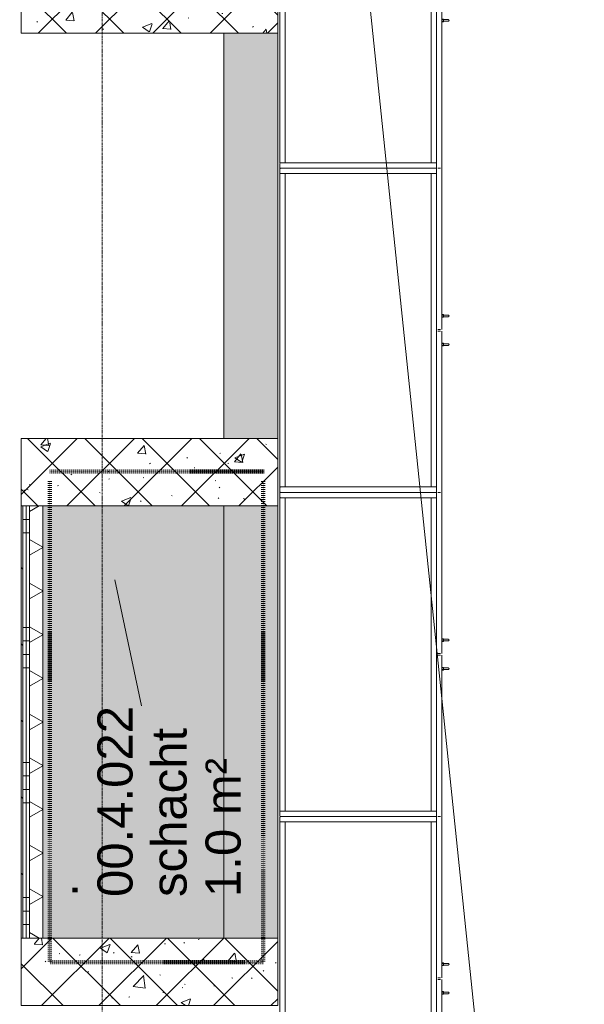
# Model space of a CAD drawing. Header units: millimetres. Extents: x -281 to 145437, y -16481 to 78869.
# Tile 195 of 256: x 24095 to 26185, y 38955 to 42600. Entities that reach past the tile are written whole.
import ezdxf

# ---------------------------------------------------------------- set-up
doc = ezdxf.new("R2010")
doc.units = ezdxf.units.MM
doc.linetypes.add('ARC FS 060 minutes', pattern=[7.2, 2.4, -1.6, 0, -1.6, 0, -1.6])
doc.linetypes.add('Grid Line', pattern=[12, 6, -2, 2, -2])
for name, color, linetype, lineweight in [('A--A23__Vloeren', 8, 'Continuous', 5), ('A--A2__Ruwbouw', 8, 'Continuous', 5), ('A--L$01A__Algemeen', 7, 'Continuous', 5), ('A--L$07A__Stramien', 1, 'Continuous', 5), ('A--L21__Buitenwanden', 3, 'Continuous', 5), ('A--L22__Binnenwanden', 2, 'Continuous', 5), ('A--L28__Hoofddraagconstructies', 3, 'Continuous', 9), ('A--L5__InstallatiesW', 7, 'Continuous', 5), ('A--L8__LosseInventaris', 1, 'Continuous', 5), ('A--TR9__AlgVoorz', 1, 'Continuous', 5)]:
    doc.layers.add(name, color=color, linetype=linetype, lineweight=lineweight)
doc.styles.add('Arial_3', font='arial.ttf', dxfattribs={"height": 130})
pattern_1 = [(0, (0, 200), (0, 500), []), (0, (0, 250), (0, 500), []), (0, (0, 300), (0, 500), []), (0, (0, 350), (0, 500), [])]

# ---------------------------------------------------------------- blocks, each defined once
blk = doc.blocks.new('28_SCO_TLB_column concrete precast square - 250x950-V9-L_80_ 11')
at = {"layer": 'A--L28__Hoofddraagconstructies', "lineweight": 13}
h = blk.add_hatch(dxfattribs=at)
h.set_pattern_fill('FP_57', color=51, style=0, pattern_type=2)
h.set_pattern_definition([(135, (39075, -24575), (-106.066, -106.066), []), (225, (39075, -24575), (106.066, -106.066), []), (140, (39075, -24575), (31.3759, 358.6306), [37.5, -412.5]), (85, (39075, -24575), (-376.0957, -69.376), [30, -330]), (190.451, (39077.6, -24545.1), (-344.7173, 289.2568), [31.87, -350.571]), (136.184, (38975, -24575), (82.7615, 533.62), [56.25, -618.75]), (186.636, (38981.9, -24530.53), (-487.062, 467.3284), [47.805, -525.857]), (81.184, (38975, -24575), (-487.058, 467.3326), [45, -495]), (111, (39000, -24525), (201.3095, 298.454), [37.5, -412.5]), (56, (39000, -24525), (-362.575, 121.657), [30, -330]), (161.451, (39016.78, -24500.13), (-161.262, 420.112), [31.87, -350.571]), (127.5, (39075, -24575), (-166.44693, 6.07993), [3.353, -322.647, 3.353, -331.647, -331.25]), (127.5, (39075, -24575), (-166.44693, 6.07993), [-661, 3.353, -327.897]), (97.5, (39075, -24575), (-197.20586, 131.5348), [3.353, -187.647, 3.353, -315.147, -126.25]), (97.5, (39075, -24575), (-197.20586, 131.5348), [-509.5, 3.353, -122.897]), (57.5, (39075, -24686.5), (11.27744, 266.9112), [3.353, -121.647, 3.353, -386.647, -517.5]), (57.5, (39075, -24686.5), (11.27744, 266.9112), [-515, 3.353, -514.147]), (47.5, (39075, -24736.5), (-50.0525, 291.5931), [3.353, -159.147, 3.353, -255.647, -367.5]), (47.5, (39075, -24736.5), (-50.0525, 291.5931), [-421.5, 3.353, -364.147]), (47.5, (39075, -24736.5), (-50.0525, 291.5931), [3.353, -159.147, 3.353, -255.647, -367.5]), (47.5, (39075, -24736.5), (-50.0525, 291.5931), [-421.5, 3.353, -364.147])])
h.paths.add_polyline_path([(125, 106.4), (125, 475), (-125, 475), (-125, -475), (125, -475), (125, -372.7)])
at = {"layer": 'A--L28__Hoofddraagconstructies', "color": 231, "lineweight": 18}
for p, q in [((-125, 475), (125, 475)), ((-125, -475), (-125, 475)), ((125, 475), (125, -475)), ((125, -475), (-125, -475))]:
    blk.add_line(p, q, dxfattribs=at)
blk = doc.blocks.new('28_SCO_TLB_column concrete precast square - 250x950-V10-L_80_ 11')
at = {"layer": 'A--L28__Hoofddraagconstructies', "lineweight": 13}
h = blk.add_hatch(dxfattribs=at)
h.set_pattern_fill('FP_58', color=51, style=0, pattern_type=2)
h.set_pattern_definition([(135, (40925, -24575), (-106.066, -106.066), []), (225, (40925, -24575), (106.066, -106.066), []), (140, (40925, -24575), (31.3759, 358.6306), [37.5, -412.5]), (85, (40925, -24575), (-376.0957, -69.376), [30, -330]), (190.451, (40927.6, -24545.1), (-344.7173, 289.2568), [31.87, -350.571]), (136.184, (40825, -24575), (82.7615, 533.62), [56.25, -618.75]), (186.636, (40831.9, -24530.53), (-487.062, 467.3284), [47.805, -525.857]), (81.184, (40825, -24575), (-487.058, 467.3326), [45, -495]), (111, (40850, -24525), (201.3095, 298.454), [37.5, -412.5]), (56, (40850, -24525), (-362.575, 121.657), [30, -330]), (161.451, (40866.78, -24500.13), (-161.262, 420.112), [31.87, -350.571]), (127.5, (40925, -24575), (-166.44693, 6.07993), [3.353, -322.647, 3.353, -331.647, -331.25]), (127.5, (40925, -24575), (-166.44693, 6.07993), [-661, 3.353, -327.897]), (97.5, (40925, -24575), (-197.20586, 131.5348), [3.353, -187.647, 3.353, -315.147, -126.25]), (97.5, (40925, -24575), (-197.20586, 131.5348), [-509.5, 3.353, -122.897]), (57.5, (40925, -24686.5), (11.27744, 266.9112), [3.353, -121.647, 3.353, -386.647, -517.5]), (57.5, (40925, -24686.5), (11.27744, 266.9112), [-515, 3.353, -514.147]), (47.5, (40925, -24736.5), (-50.0525, 291.5931), [3.353, -159.147, 3.353, -255.647, -367.5]), (47.5, (40925, -24736.5), (-50.0525, 291.5931), [-421.5, 3.353, -364.147]), (47.5, (40925, -24736.5), (-50.0525, 291.5931), [3.353, -159.147, 3.353, -255.647, -367.5]), (47.5, (40925, -24736.5), (-50.0525, 291.5931), [-421.5, 3.353, -364.147])])
h.paths.add_polyline_path([(125, -372.7), (125, 475), (-125, 475), (-125, -475), (125, -475)])
at = {"layer": 'A--L28__Hoofddraagconstructies', "color": 231, "lineweight": 18}
for p, q in [((-125, 475), (125, 475)), ((-125, -475), (-125, 475)), ((125, 475), (125, -475)), ((125, -475), (-125, -475))]:
    blk.add_line(p, q, dxfattribs=at)
blk = doc.blocks.new('28_SCO_TLB_column concrete precast square - 250x950-V11-L_80_ 11')
at = {"layer": 'A--L28__Hoofddraagconstructies', "lineweight": 13}
h = blk.add_hatch(dxfattribs=at)
h.set_pattern_fill('FP_59', color=51, style=0, pattern_type=2)
h.set_pattern_definition([(135, (42675, -24575), (-106.066, -106.066), []), (225, (42675, -24575), (106.066, -106.066), []), (140, (42675, -24575), (31.3759, 358.6306), [37.5, -412.5]), (85, (42675, -24575), (-376.0957, -69.376), [30, -330]), (190.451, (42677.6, -24545.1), (-344.7173, 289.2568), [31.87, -350.571]), (136.184, (42575, -24575), (82.7615, 533.62), [56.25, -618.75]), (186.636, (42581.9, -24530.53), (-487.062, 467.3284), [47.805, -525.857]), (81.184, (42575, -24575), (-487.058, 467.3326), [45, -495]), (111, (42600, -24525), (201.3095, 298.454), [37.5, -412.5]), (56, (42600, -24525), (-362.575, 121.657), [30, -330]), (161.451, (42616.78, -24500.13), (-161.262, 420.112), [31.87, -350.571]), (127.5, (42675, -24575), (-166.44693, 6.07993), [3.353, -322.647, 3.353, -331.647, -331.25]), (127.5, (42675, -24575), (-166.44693, 6.07993), [-661, 3.353, -327.897]), (97.5, (42675, -24575), (-197.20586, 131.5348), [3.353, -187.647, 3.353, -315.147, -126.25]), (97.5, (42675, -24575), (-197.20586, 131.5348), [-509.5, 3.353, -122.897]), (57.5, (42675, -24686.5), (11.27744, 266.91122), [3.353, -121.647, 3.353, -386.647, -517.5]), (57.5, (42675, -24686.5), (11.27744, 266.91122), [-515, 3.353, -514.147]), (47.5, (42675, -24736.5), (-50.0525, 291.5931), [3.353, -159.147, 3.353, -255.647, -367.5]), (47.5, (42675, -24736.5), (-50.0525, 291.5931), [-421.5, 3.353, -364.147]), (47.5, (42675, -24736.5), (-50.0525, 291.5931), [3.353, -159.147, 3.353, -255.647, -367.5]), (47.5, (42675, -24736.5), (-50.0525, 291.5931), [-421.5, 3.353, -364.147])])
h.paths.add_polyline_path([(125, 106.4), (125, 475), (-125, 475), (-125, -475), (125, -475), (125, -372.7)])
at = {"layer": 'A--L28__Hoofddraagconstructies', "color": 231, "lineweight": 18}
for p, q in [((-125, 475), (125, 475)), ((-125, -475), (-125, 475)), ((125, 475), (125, -475)), ((125, -475), (-125, -475))]:
    blk.add_line(p, q, dxfattribs=at)
blk = doc.blocks.new('TBR-B-BWK-C-BES-ARC-R25_rvt-1-L_80_ 11')
at = {"layer": 'A--L28__Hoofddraagconstructies', "color": 90, "lineweight": 13, "rotation": 270.0000000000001}
for name, p in [('28_SCO_TLB_column concrete precast square - 250x950-V11-L_80_ 11', (24575, 42675)), ('28_SCO_TLB_column concrete precast square - 250x950-V10-L_80_ 11', (24575, 40925)), ('28_SCO_TLB_column concrete precast square - 250x950-V9-L_80_ 11', (24575, 39075))]:
    blk.add_blockref(name, p, dxfattribs=at)
blk = doc.blocks.new('TBR-B-BWK-C-NIE-ARC-R25_rvt-1-L_80_ 11')
at = {"layer": 'A--A2__Ruwbouw'}
for points in [[(24850, 41050), (25050, 41050), (25050, 42550), (24850, 42550), (24850, 41125.7)], [(24850, 39200), (25050, 39200), (25050, 40800), (24850, 40800), (24850, 39222.7)]]:
    blk.add_hatch(color=9, dxfattribs=at).paths.add_polyline_path(points)
at = {"layer": 'A--L22__Binnenwanden', "color": 130, "lineweight": 13}
for p, q in [((24850, 42550), (24850, 41050)), ((25050, 41050), (25050, 42550)), ((24850, 40800), (24850, 39200)), ((25050, 39200), (25050, 40800))]:
    blk.add_line(p, q, dxfattribs=at)
blk = doc.blocks.new('65_GM_LIB_fire separation vertical_gen_arc - 060 minutes-2414435-L_80_ 11')
at = {"layer": 'A--L$01A__Algemeen', "linetype": 'ARC FS 060 minutes', "lineweight": 100}
blk.add_line((0, 0), (1781, 0), dxfattribs=at)
blk = doc.blocks.new('65_GM_LIB_fire separation vertical_gen_arc - 060 minutes-2414583-L_80_ 11')
at = {"layer": 'A--L$01A__Algemeen', "linetype": 'ARC FS 060 minutes', "lineweight": 100}
blk.add_line((0, 0), (789.2, 0), dxfattribs=at)
blk = doc.blocks.new('65_GM_LIB_fire separation vertical_gen_arc - 060 minutes-2414643-L_80_ 11')
at = {"layer": 'A--L$01A__Algemeen', "linetype": 'ARC FS 060 minutes', "lineweight": 100}
blk.add_line((0, 0), (793.4, 0), dxfattribs=at)
blk = doc.blocks.new('TBR-B-INS-BR-ARC-R25_rvt-1-L_80_ 11')
at = {"layer": 'A--L$01A__Algemeen', "color": 124, "linetype": 'ARC FS 060 minutes', "lineweight": 100}
for name, p, rotation in [('65_GM_LIB_fire separation vertical_gen_arc - 060 minutes-2414643-L_80_ 11', (25000, 40926.9), 180), ('65_GM_LIB_fire separation vertical_gen_arc - 060 minutes-2414435-L_80_ 11', (24206.6, 40891.5), 269.9999999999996), ('65_GM_LIB_fire separation vertical_gen_arc - 060 minutes-2414435-L_80_ 11', (24995.8, 40891.5), 269.9999999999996), ('65_GM_LIB_fire separation vertical_gen_arc - 060 minutes-2414583-L_80_ 11', (24995.8, 39110.5), 180)]:
    blk.add_blockref(name, p, dxfattribs=dict(at, rotation=rotation))
blk = doc.blocks.new('NLRS_82_FU_UN__veiligheid_ kast_gen_kad - kast dxbxh 600x1200x2100-49274341-L_80_ 11')
at = {"layer": 'A--L5__InstallatiesW'}
for p, q in [((-555.3, 47), (-555.3, -529)), ((-537.3, 49), (-553.3, 49)), ((624.7, 49), (-535.3, 49)), ((-535.3, 49), (-535.3, 29)), ((-535.3, -529), (-535.3, 47)), ((624.7, 29), (624.7, 49)), ((624.7, 47), (624.7, -529)), ((642.7, 49), (626.7, 49)), ((644.7, -529), (644.7, 47)), ((624.7, 29), (-535.3, 29)), ((-535.3, 29), (-535.3, -511)), ((-535.3, 29), (624.7, 29)), ((624.7, -511), (624.7, 29)), ((-555.3, -536), (-555.3, -546)), ((-553.3, -531), (-554.5, -531)), ((-553.3, -531), (-537.3, -531)), ((-535, -531), (-537.3, -531)), ((-535.3, -511), (624.7, -511)), ((-535.3, -511), (-535.3, -531)), ((-535.3, -529), (-535.3, -531)), ((-535.3, -531), (-533.3, -531)), ((-533.3, -511), (-533.8, -511)), ((-533.3, -511), (622.7, -511)), ((622.7, -531), (-533.3, -531)), ((41.7, -546), (41.7, -536)), ((47.7, -536), (47.7, -546)), ((623.2, -511), (622.7, -511)), ((622.7, -531), (624.7, -531)), ((626.7, -531), (624.4, -531)), ((624.7, -531), (624.7, -511)), ((624.7, -531), (624.7, -529)), ((626.7, -531), (642.7, -531)), ((643.9, -531), (642.7, -531)), ((644.7, -546), (644.7, -536)), ((-554.5, -551), (40.9, -551)), ((48.5, -551), (643.9, -551))]:
    blk.add_line(p, q, dxfattribs=at)
at = {"layer": 'A--L5__InstallatiesW', "flags": 128}
for points in [[(-555.3, -531.8), (-555.3, -531.8), (-555.3, -531.7), (-555.3, -531.7), (-555.3, -531.7), (-555.3, -531.6), (-555.3, -531.6), (-555.3, -531.6), (-555.3, -531.5), (-555.2, -531.5), (-555.2, -531.5), (-555.2, -531.5), (-555.2, -531.4), (-555.2, -531.4), (-555.2, -531.4), (-555.2, -531.3), (-555.1, -531.3), (-555.1, -531.3), (-555.1, -531.3), (-555.1, -531.2), (-555.1, -531.2), (-555, -531.2), (-555, -531.2), (-555, -531.2), (-555, -531.1), (-554.9, -531.1), (-554.9, -531.1), (-554.9, -531.1), (-554.8, -531.1), (-554.8, -531.1), (-554.8, -531.1), (-554.8, -531), (-554.7, -531), (-554.7, -531), (-554.7, -531), (-554.6, -531), (-554.6, -531), (-554.6, -531), (-554.5, -531)], [(41, -531), (41, -531), (41, -531), (41.1, -531), (41.1, -531), (41.1, -531), (41.2, -531), (41.2, -531.1), (41.2, -531.1), (41.2, -531.1), (41.3, -531.1), (41.3, -531.1), (41.3, -531.1), (41.4, -531.1), (41.4, -531.2), (41.4, -531.2), (41.4, -531.2), (41.5, -531.2), (41.5, -531.2), (41.5, -531.3), (41.5, -531.3), (41.5, -531.3), (41.6, -531.3), (41.6, -531.4), (41.6, -531.4), (41.6, -531.4), (41.6, -531.5), (41.6, -531.5), (41.6, -531.5), (41.7, -531.5), (41.7, -531.6), (41.7, -531.6), (41.7, -531.6), (41.7, -531.7), (41.7, -531.7), (41.7, -531.7), (41.7, -531.8), (41.7, -531.8), (41.7, -531.8)], [(47.7, -531.8), (47.7, -531.8), (47.7, -531.7), (47.7, -531.7), (47.7, -531.7), (47.7, -531.6), (47.7, -531.6), (47.7, -531.6), (47.7, -531.5), (47.8, -531.5), (47.8, -531.5), (47.8, -531.5), (47.8, -531.4), (47.8, -531.4), (47.8, -531.4), (47.8, -531.3), (47.9, -531.3), (47.9, -531.3), (47.9, -531.3), (47.9, -531.2), (47.9, -531.2), (48, -531.2), (48, -531.2), (48, -531.2), (48, -531.1), (48.1, -531.1), (48.1, -531.1), (48.1, -531.1), (48.2, -531.1), (48.2, -531.1), (48.2, -531.1), (48.2, -531), (48.3, -531), (48.3, -531), (48.3, -531), (48.4, -531), (48.4, -531), (48.4, -531), (48.5, -531)], [(644, -531), (644, -531), (644, -531), (644.1, -531), (644.1, -531), (644.1, -531), (644.2, -531), (644.2, -531.1), (644.2, -531.1), (644.2, -531.1), (644.3, -531.1), (644.3, -531.1), (644.3, -531.1), (644.4, -531.1), (644.4, -531.2), (644.4, -531.2), (644.4, -531.2), (644.5, -531.2), (644.5, -531.2), (644.5, -531.3), (644.5, -531.3), (644.5, -531.3), (644.6, -531.3), (644.6, -531.4), (644.6, -531.4), (644.6, -531.4), (644.6, -531.5), (644.6, -531.5), (644.6, -531.5), (644.7, -531.5), (644.7, -531.6), (644.7, -531.6), (644.7, -531.6), (644.7, -531.7), (644.7, -531.7), (644.7, -531.7), (644.7, -531.8), (644.7, -531.8), (644.7, -531.8)], [(-554.6, -551), (-554.6, -551), (-554.6, -551), (-554.7, -551), (-554.7, -551), (-554.7, -551), (-554.8, -551), (-554.8, -550.9), (-554.8, -550.9), (-554.8, -550.9), (-554.9, -550.9), (-554.9, -550.9), (-554.9, -550.9), (-555, -550.9), (-555, -550.8), (-555, -550.8), (-555, -550.8), (-555.1, -550.8), (-555.1, -550.8), (-555.1, -550.7), (-555.1, -550.7), (-555.1, -550.7), (-555.2, -550.7), (-555.2, -550.6), (-555.2, -550.6), (-555.2, -550.6), (-555.2, -550.5), (-555.2, -550.5), (-555.2, -550.5), (-555.3, -550.5), (-555.3, -550.4), (-555.3, -550.4), (-555.3, -550.4), (-555.3, -550.3), (-555.3, -550.3), (-555.3, -550.3), (-555.3, -550.2), (-555.3, -550.2), (-555.3, -550.2)], [(41.7, -550.2), (41.7, -550.2), (41.7, -550.3), (41.7, -550.3), (41.7, -550.3), (41.7, -550.4), (41.7, -550.4), (41.7, -550.4), (41.7, -550.5), (41.6, -550.5), (41.6, -550.5), (41.6, -550.5), (41.6, -550.6), (41.6, -550.6), (41.6, -550.6), (41.6, -550.7), (41.5, -550.7), (41.5, -550.7), (41.5, -550.7), (41.5, -550.8), (41.5, -550.8), (41.4, -550.8), (41.4, -550.8), (41.4, -550.8), (41.4, -550.9), (41.3, -550.9), (41.3, -550.9), (41.3, -550.9), (41.2, -550.9), (41.2, -550.9), (41.2, -550.9), (41.2, -551), (41.1, -551), (41.1, -551), (41.1, -551), (41, -551), (41, -551), (41, -551), (40.9, -551)], [(48.4, -551), (48.4, -551), (48.4, -551), (48.3, -551), (48.3, -551), (48.3, -551), (48.2, -551), (48.2, -550.9), (48.2, -550.9), (48.2, -550.9), (48.1, -550.9), (48.1, -550.9), (48.1, -550.9), (48, -550.9), (48, -550.8), (48, -550.8), (48, -550.8), (47.9, -550.8), (47.9, -550.8), (47.9, -550.7), (47.9, -550.7), (47.9, -550.7), (47.8, -550.7), (47.8, -550.6), (47.8, -550.6), (47.8, -550.6), (47.8, -550.5), (47.8, -550.5), (47.8, -550.5), (47.7, -550.5), (47.7, -550.4), (47.7, -550.4), (47.7, -550.4), (47.7, -550.3), (47.7, -550.3), (47.7, -550.3), (47.7, -550.2), (47.7, -550.2), (47.7, -550.2)], [(644.7, -550.2), (644.7, -550.2), (644.7, -550.3), (644.7, -550.3), (644.7, -550.3), (644.7, -550.4), (644.7, -550.4), (644.7, -550.4), (644.7, -550.5), (644.6, -550.5), (644.6, -550.5), (644.6, -550.5), (644.6, -550.6), (644.6, -550.6), (644.6, -550.6), (644.6, -550.7), (644.5, -550.7), (644.5, -550.7), (644.5, -550.7), (644.5, -550.8), (644.5, -550.8), (644.4, -550.8), (644.4, -550.8), (644.4, -550.8), (644.4, -550.9), (644.3, -550.9), (644.3, -550.9), (644.3, -550.9), (644.2, -550.9), (644.2, -550.9), (644.2, -550.9), (644.2, -551), (644.1, -551), (644.1, -551), (644.1, -551), (644, -551), (644, -551), (644, -551), (643.9, -551)]]:
    blk.add_lwpolyline(points, dxfattribs=at)
at = {"layer": 'A--L5__InstallatiesW'}
for centre, start, end in [((-553.3, 47), 90, 180), ((-537.3, 47), 360, 90), ((626.7, 47), 90, 180), ((642.7, 47), 360, 90), ((-553.3, -529), 180, 270), ((-537.3, -529), 270, 360), ((626.7, -529), 180, 270), ((642.7, -529), 270, 0)]:
    blk.add_arc(centre, 2, start, end, dxfattribs=at)
at = {"layer": 'A--L8__LosseInventaris'}
for p, q in [((-13.3, -551), (-13.3, -556)), ((-13.3, -551), (-13.3, -556)), ((-13.3, -556), (-10.8, -556)), ((-13.3, -556), (-8.3, -556)), ((-11.3, -553.5), (-11.3, -564)), ((-11.3, -553.5), (-11.3, -564)), ((-10.9, -553.5), (-11.3, -553.5)), ((-10.9, -553.5), (-11.3, -553.5)), ((-10.9, -556), (-11.3, -556)), ((-10.9, -556), (-11.3, -556)), ((-8.3, -556), (-3.3, -556)), ((-5.8, -556), (-3.3, -556)), ((-5.3, -553.5), (-5.7, -553.5)), ((-5.3, -553.5), (-5.7, -553.5)), ((-5.3, -556), (-5.7, -556)), ((-5.3, -556), (-5.7, -556)), ((-5.3, -564), (-5.3, -553.5)), ((-5.3, -564), (-5.3, -553.5)), ((-3.3, -556), (-3.3, -551)), ((-3.3, -556), (-3.3, -551)), ((92.7, -551), (92.7, -556)), ((92.7, -551), (92.7, -556)), ((92.7, -556), (95.2, -556)), ((92.7, -556), (97.7, -556)), ((94.7, -553.5), (94.7, -564)), ((94.7, -553.5), (94.7, -564)), ((95.1, -553.5), (94.7, -553.5)), ((95.1, -553.5), (94.7, -553.5)), ((95.1, -556), (94.7, -556)), ((95.1, -556), (94.7, -556)), ((97.7, -556), (102.7, -556)), ((100.2, -556), (102.7, -556)), ((100.7, -553.5), (100.3, -553.5)), ((100.7, -553.5), (100.3, -553.5)), ((100.7, -556), (100.3, -556)), ((100.7, -556), (100.3, -556)), ((100.7, -564), (100.7, -553.5)), ((100.7, -564), (100.7, -553.5)), ((102.7, -556), (102.7, -551)), ((102.7, -556), (102.7, -551))]:
    blk.add_line(p, q, dxfattribs=at)
at = {"layer": 'A--L8__LosseInventaris', "flags": 128}
for points in [[(-11.3, -574), (-11.3, -574), (-11.3, -574), (-11.3, -573.9), (-11.3, -573.9), (-11.3, -573.8), (-11.3, -573.7), (-11.3, -573.6), (-11.3, -573.5), (-11.3, -573.4), (-11.3, -573.2), (-11.3, -573), (-11.3, -572.9), (-11.3, -572.7), (-11.3, -572.5), (-11.3, -572.3), (-11.3, -572), (-11.3, -571.8), (-11.3, -571.5), (-11.3, -571.2), (-11.3, -571), (-11.3, -570.7), (-11.3, -570.4), (-11.3, -570.1), (-11.3, -569.7), (-11.3, -569.4), (-11.3, -569.1), (-11.3, -568.7), (-11.3, -568.4), (-11.3, -568), (-11.3, -567.6), (-11.3, -567.2), (-11.3, -566.9), (-11.3, -566.5), (-11.3, -566.1), (-11.3, -565.7), (-11.3, -565.3), (-11.3, -564.9), (-11.3, -564.5), (-11.3, -564.1), (-11.3, -564)], [(-11.3, -564), (-11.3, -564.4), (-11.3, -564.8), (-11.3, -565.2), (-11.3, -565.6), (-11.3, -566), (-11.3, -566.4), (-11.3, -566.8), (-11.3, -567.1), (-11.3, -567.5), (-11.3, -567.9), (-11.3, -568.3), (-11.3, -568.6), (-11.3, -569), (-11.3, -569.3), (-11.3, -569.6), (-11.3, -570), (-11.3, -570.3), (-11.3, -570.6), (-11.3, -570.9), (-11.3, -571.2), (-11.3, -571.4), (-11.3, -571.7), (-11.3, -572), (-11.3, -572.2), (-11.3, -572.4), (-11.3, -572.6), (-11.3, -572.8), (-11.3, -573), (-11.3, -573.2), (-11.3, -573.3), (-11.3, -573.5), (-11.3, -573.6), (-11.3, -573.7), (-11.3, -573.8), (-11.3, -573.9), (-11.3, -573.9), (-11.3, -574), (-11.3, -574), (-11.3, -574)], [(-10.2, -576.3), (-10.3, -576.3), (-10.4, -576.2), (-10.5, -576.1), (-10.5, -576), (-10.6, -575.9), (-10.7, -575.8), (-10.8, -575.7), (-10.8, -575.6), (-10.9, -575.5), (-10.9, -575.4), (-11, -575.3), (-11, -575.2), (-11.1, -575.1), (-11.1, -575), (-11.2, -574.9), (-11.2, -574.7), (-11.2, -574.6), (-11.3, -574.5), (-11.3, -574.4), (-11.3, -574.3), (-11.3, -574.2), (-11.3, -574), (-11.3, -574)], [(-8.3, -577), (-8.4, -577), (-8.5, -577), (-8.7, -577), (-8.8, -577), (-8.9, -576.9), (-9, -576.9), (-9.1, -576.9), (-9.2, -576.8), (-9.4, -576.8), (-9.5, -576.8), (-9.6, -576.7), (-9.7, -576.7)], [(-6.9, -576.6), (-7, -576.7), (-7.1, -576.8), (-7.2, -576.8), (-7.3, -576.8), (-7.4, -576.9), (-7.6, -576.9), (-7.7, -576.9), (-7.8, -577), (-7.9, -577), (-8, -577), (-8.1, -577), (-8.3, -577), (-8.3, -577)], [(-5.3, -574), (-5.3, -574.1), (-5.3, -574.2), (-5.3, -574.4), (-5.3, -574.5), (-5.4, -574.6), (-5.4, -574.7), (-5.4, -574.8), (-5.5, -574.9), (-5.5, -575.1), (-5.5, -575.2), (-5.6, -575.3), (-5.6, -575.4), (-5.7, -575.5), (-5.8, -575.6), (-5.8, -575.7), (-5.9, -575.8), (-6, -575.9), (-6, -576), (-6.1, -576.1), (-6.2, -576.2), (-6.3, -576.2), (-6.4, -576.3)], [(-5.3, -564), (-5.3, -564.4), (-5.3, -564.8), (-5.3, -565.2), (-5.3, -565.6), (-5.3, -566), (-5.3, -566.4), (-5.3, -566.8), (-5.3, -567.1), (-5.3, -567.5), (-5.3, -567.9), (-5.3, -568.3), (-5.3, -568.6), (-5.3, -569), (-5.3, -569.3), (-5.3, -569.6), (-5.3, -570), (-5.3, -570.3), (-5.3, -570.6), (-5.3, -570.9), (-5.3, -571.2), (-5.3, -571.4), (-5.3, -571.7), (-5.3, -572), (-5.3, -572.2), (-5.3, -572.4), (-5.3, -572.6), (-5.3, -572.8), (-5.3, -573), (-5.3, -573.2), (-5.3, -573.3), (-5.3, -573.5), (-5.3, -573.6), (-5.3, -573.7), (-5.3, -573.8), (-5.3, -573.9), (-5.3, -573.9), (-5.3, -574), (-5.3, -574), (-5.3, -574)], [(-5.3, -574), (-5.3, -574), (-5.3, -574), (-5.3, -573.9), (-5.3, -573.9), (-5.3, -573.8), (-5.3, -573.7), (-5.3, -573.6), (-5.3, -573.5), (-5.3, -573.4), (-5.3, -573.2), (-5.3, -573), (-5.3, -572.9), (-5.3, -572.7), (-5.3, -572.5), (-5.3, -572.3), (-5.3, -572), (-5.3, -571.8), (-5.3, -571.5), (-5.3, -571.2), (-5.3, -571), (-5.3, -570.7), (-5.3, -570.4), (-5.3, -570.1), (-5.3, -569.7), (-5.3, -569.4), (-5.3, -569.1), (-5.3, -568.7), (-5.3, -568.4), (-5.3, -568), (-5.3, -567.6), (-5.3, -567.2), (-5.3, -566.9), (-5.3, -566.5), (-5.3, -566.1), (-5.3, -565.7), (-5.3, -565.3), (-5.3, -564.9), (-5.3, -564.5), (-5.3, -564.1), (-5.3, -564)], [(94.7, -574), (94.7, -574), (94.7, -574), (94.7, -573.9), (94.7, -573.9), (94.7, -573.8), (94.7, -573.7), (94.7, -573.6), (94.7, -573.5), (94.7, -573.4), (94.7, -573.2), (94.7, -573), (94.7, -572.9), (94.7, -572.7), (94.7, -572.5), (94.7, -572.3), (94.7, -572), (94.7, -571.8), (94.7, -571.5), (94.7, -571.2), (94.7, -571), (94.7, -570.7), (94.7, -570.4), (94.7, -570.1), (94.7, -569.7), (94.7, -569.4), (94.7, -569.1), (94.7, -568.7), (94.7, -568.4), (94.7, -568), (94.7, -567.6), (94.7, -567.2), (94.7, -566.9), (94.7, -566.5), (94.7, -566.1), (94.7, -565.7), (94.7, -565.3), (94.7, -564.9), (94.7, -564.5), (94.7, -564.1), (94.7, -564)], [(94.7, -564), (94.7, -564.4), (94.7, -564.8), (94.7, -565.2), (94.7, -565.6), (94.7, -566), (94.7, -566.4), (94.7, -566.8), (94.7, -567.1), (94.7, -567.5), (94.7, -567.9), (94.7, -568.3), (94.7, -568.6), (94.7, -569), (94.7, -569.3), (94.7, -569.6), (94.7, -570), (94.7, -570.3), (94.7, -570.6), (94.7, -570.9), (94.7, -571.2), (94.7, -571.4), (94.7, -571.7), (94.7, -572), (94.7, -572.2), (94.7, -572.4), (94.7, -572.6), (94.7, -572.8), (94.7, -573), (94.7, -573.2), (94.7, -573.3), (94.7, -573.5), (94.7, -573.6), (94.7, -573.7), (94.7, -573.8), (94.7, -573.9), (94.7, -573.9), (94.7, -574), (94.7, -574), (94.7, -574)], [(95.8, -576.3), (95.7, -576.3), (95.6, -576.2), (95.5, -576.1), (95.5, -576), (95.4, -575.9), (95.3, -575.8), (95.2, -575.7), (95.2, -575.6), (95.1, -575.5), (95.1, -575.4), (95, -575.3), (95, -575.2), (94.9, -575.1), (94.9, -575), (94.8, -574.9), (94.8, -574.7), (94.8, -574.6), (94.7, -574.5), (94.7, -574.4), (94.7, -574.3), (94.7, -574.2), (94.7, -574), (94.7, -574)], [(97.7, -577), (97.6, -577), (97.5, -577), (97.3, -577), (97.2, -577), (97.1, -576.9), (97, -576.9), (96.9, -576.9), (96.8, -576.8), (96.6, -576.8), (96.5, -576.8), (96.4, -576.7), (96.3, -576.7)], [(99.1, -576.6), (99, -576.7), (98.9, -576.8), (98.8, -576.8), (98.7, -576.8), (98.6, -576.9), (98.4, -576.9), (98.3, -576.9), (98.2, -577), (98.1, -577), (98, -577), (97.9, -577), (97.7, -577), (97.7, -577)], [(100.7, -574), (100.7, -574.1), (100.7, -574.2), (100.7, -574.4), (100.7, -574.5), (100.6, -574.6), (100.6, -574.7), (100.6, -574.8), (100.5, -574.9), (100.5, -575.1), (100.5, -575.2), (100.4, -575.3), (100.4, -575.4), (100.3, -575.5), (100.2, -575.6), (100.2, -575.7), (100.1, -575.8), (100, -575.9), (100, -576), (99.9, -576.1), (99.8, -576.2), (99.7, -576.2), (99.6, -576.3)], [(100.7, -564), (100.7, -564.4), (100.7, -564.8), (100.7, -565.2), (100.7, -565.6), (100.7, -566), (100.7, -566.4), (100.7, -566.8), (100.7, -567.1), (100.7, -567.5), (100.7, -567.9), (100.7, -568.3), (100.7, -568.6), (100.7, -569), (100.7, -569.3), (100.7, -569.6), (100.7, -570), (100.7, -570.3), (100.7, -570.6), (100.7, -570.9), (100.7, -571.2), (100.7, -571.4), (100.7, -571.7), (100.7, -572), (100.7, -572.2), (100.7, -572.4), (100.7, -572.6), (100.7, -572.8), (100.7, -573), (100.7, -573.2), (100.7, -573.3), (100.7, -573.5), (100.7, -573.6), (100.7, -573.7), (100.7, -573.8), (100.7, -573.9), (100.7, -573.9), (100.7, -574), (100.7, -574), (100.7, -574)], [(100.7, -574), (100.7, -574), (100.7, -574), (100.7, -573.9), (100.7, -573.9), (100.7, -573.8), (100.7, -573.7), (100.7, -573.6), (100.7, -573.5), (100.7, -573.4), (100.7, -573.2), (100.7, -573), (100.7, -572.9), (100.7, -572.7), (100.7, -572.5), (100.7, -572.3), (100.7, -572), (100.7, -571.8), (100.7, -571.5), (100.7, -571.2), (100.7, -571), (100.7, -570.7), (100.7, -570.4), (100.7, -570.1), (100.7, -569.7), (100.7, -569.4), (100.7, -569.1), (100.7, -568.7), (100.7, -568.4), (100.7, -568), (100.7, -567.6), (100.7, -567.2), (100.7, -566.9), (100.7, -566.5), (100.7, -566.1), (100.7, -565.7), (100.7, -565.3), (100.7, -564.9), (100.7, -564.5), (100.7, -564.1), (100.7, -564)]]:
    blk.add_lwpolyline(points, dxfattribs=at)

msp = doc.modelspace()

# ---------------------------------------------------------------- hatches: boundary and pattern name
at = {"layer": 'A--A23__Vloeren'}
h = msp.add_hatch(color=10, dxfattribs=at)
h.paths.add_polyline_path([(22243.8, 18810), (22243.8, 22125), (22240, 22125), (22240, 18810)])
h.paths.add_polyline_path([(24850, 21200), (24850, 22800), (24181, 22800), (24181, 21200), (24202.3, 21200)])
h.paths.add_polyline_path([(24181, 24800), (24850, 24800), (24850, 26400), (24181, 26400), (24181, 24950.2)])
h.paths.add_polyline_path([(24850, 28400), (24850, 30000), (24135, 30000), (24135, 28400), (24681.4, 28400)])
h.paths.add_polyline_path([(24850, 32000), (24850, 33600), (24181, 33600), (24181, 32000), (24202.3, 32000)])
h.paths.add_polyline_path([(24202.3, 35600), (24850, 35600), (24850, 37200), (24181, 37200), (24181, 35600)])
h.paths.add_polyline_path([(24181, 39200), (24850, 39200), (24850, 40800), (24181, 40800), (24181, 39539.8)])
h.paths.add_polyline_path([(24181, 42800), (24850, 42800), (24850, 44400), (24181, 44400), (24181, 43345.8)])
h.paths.add_polyline_path([(16904, 43537.5), (16907, 43537.5), (16905.8, 43541.5), (16900.5, 43594.9), (16900.5, 43537.5)])
h.paths.add_polyline_path([(17493, 43537.5), (17499.5, 43537.5), (17499.5, 43594.9), (17494.2, 43541.5)])
h.paths.add_polyline_path([(17499.5, 43605.1), (17500, 43662.5), (17860, 43663), (17860, 49537.5), (17499.5, 49537.5), (17499.5, 49594.9), (17494.2, 49541.5), (17477.2, 49485.2), (17449.4, 49433.3), (17412.1, 49387.9), (17366.7, 49350.6), (17314.8, 49322.8), (17258.5, 49305.8), (17200, 49300), (17141.5, 49305.8), (17085.2, 49322.8), (17033.3, 49350.6), (16987.9, 49387.9), (16950.6, 49433.3), (16922.8, 49485.2), (16905.8, 49541.5), (16900.5, 49594.9), (16900, 49537.5), (16512.5, 49537.5), (16512.5, 49662.5), (16900.5, 49662.5), (16900.5, 49605.1), (16905.8, 49658.5), (16922.8, 49714.8), (16950.6, 49766.7), (16987.9, 49812.1), (17033.3, 49849.4), (17085.2, 49877.2), (17141.5, 49894.2), (17200, 49900), (17258.5, 49894.2), (17314.8, 49877.2), (17366.7, 49849.4), (17412.1, 49812.1), (17449.4, 49766.7), (17477.2, 49714.8), (17494.7, 49653.7), (17499.5, 49605.1), (17500, 49662.5), (17860, 49662.5), (17860, 49790), (22240, 49790), (22240, 49557), (24103.1, 49557), (24104.2, 49557), (24100, 49600), (24105.8, 49658.5), (24122.8, 49714.8), (24150.6, 49766.7), (24187.9, 49812.1), (24233.3, 49849.4), (24285.2, 49877.2), (24341.5, 49894.2), (24400, 49900), (24462.5, 49893), (24462.5, 49894.2), (24462.5, 49901.5), (24337.5, 49901.5), (24337.5, 53165), (24462.5, 53165), (24462.5, 53175), (24362.5, 53176), (24362.5, 53225), (24420.5, 53224), (24421.3, 53208), (24462.5, 53208), (24462.5, 53210.5), (24422.5, 53211.5), (24422.5, 54189.5), (24462.5, 54189.5), (24462.5, 54192), (24420.5, 54192), (24420.5, 54175), (24362.5, 54176), (24362.5, 54225), (24462.5, 54225), (24462.5, 54235), (24337.5, 54235), (24337.5, 55298.5), (24462.5, 55298.5), (24462.5, 55307), (24458.5, 55305.8), (24400, 55300), (24341.5, 55305.8), (24285.2, 55322.8), (24233.3, 55350.6), (24187.9, 55387.9), (24150.6, 55433.3), (24122.8, 55485.2), (24105.8, 55541.5), (24100, 55600), (24105.8, 55658.5), (24123.1, 55715.3), (24150.6, 55766.7), (24187.9, 55812.1), (24233.3, 55849.4), (24285.2, 55877.2), (24341.5, 55894.2), (24400, 55900), (24462.5, 55894.6), (24462.5, 55901.5), (24337.5, 55901.5), (24337.5, 56540), (10999, 56540), (10999, 49662.5), (12327.5, 49662.5), (12327.5, 49537.5), (10999, 49537.5), (10999, 43662.5), (14437.5, 43662.5), (14437.5, 49537.5), (13847.5, 49537.5), (13847.5, 49662.5), (15152.5, 49662.5), (15152.5, 49537.5), (14562.5, 49537.5), (14562.5, 43662.5), (16900.5, 43662.5), (16900.5, 43605.1), (16907.1, 43663), (16922.8, 43714.8), (16950.6, 43766.7), (16987.9, 43812.1), (17033.3, 43849.4), (17085.2, 43877.2), (17141.5, 43894.2), (17200, 43900), (17258.5, 43894.2), (17314.8, 43877.2), (17366.7, 43849.4), (17412.1, 43812.1), (17449.4, 43766.7), (17477.2, 43714.8), (17494.7, 43653.7), (17496.3, 43637.5)])
h.paths.add_polyline_path([(22227.5, 43985), (22240, 43985), (22240, 43995), (22227.5, 43995)])
h.paths.add_polyline_path([(22227.5, 44028), (22240, 44028), (22240, 44030.5), (22227.5, 44030.5)])
h.paths.add_polyline_path([(22227.5, 44969.5), (22240, 44969.5), (22240, 44972), (22227.5, 44972)])
h.paths.add_polyline_path([(22240, 45005), (22240, 45015), (22227.5, 45015), (22227.5, 45005)])
h.paths.add_polyline_path([(22227.5, 45842), (22240, 45842), (22240, 47540), (21990, 47540), (21990, 46090), (22227.5, 46090), (22227.5, 45883.1)])
h.paths.add_polyline_path([(24388, 49300.2), (24388, 49301.2), (24365.3, 49303.4)])
h.paths.add_polyline_path([(16452.5, 49537.5), (16453.5, 49595.5), (16469.5, 49596.3), (16470.5, 49637.5), (16502.5, 49637.5), (16501.5, 49537.5), (16453.5, 49537.5)])
h.paths.add_polyline_path([(15212.5, 49537.5), (15162.5, 49537.5), (15163.5, 49637.5), (15195.5, 49637.5), (15195.5, 49595.5), (15212.5, 49595.5), (15212.5, 49550)])
h.paths.add_polyline_path([(13788.5, 49537.5), (13787.5, 49537.5), (13788.5, 49595.5), (13804.5, 49596.3), (13805.5, 49637.5), (13837.5, 49637.5), (13836.5, 49537.5)])
h.paths.add_polyline_path([(12386.5, 49537.5), (12337.5, 49537.5), (12338.5, 49637.5), (12370.5, 49637.5), (12370.5, 49595.5), (12387.5, 49595.5), (12387.5, 49537.5)])
h.paths.add_polyline_path([(22287.5, 49570), (22248.5, 49570), (22249.5, 49573.5), (22248.5, 49573.5), (22249.5, 49630), (22288.5, 49630), (22288.5, 49622.5), (22298.5, 49622.5), (22298.5, 49573.5), (22312.5, 49572.7), (22313.5, 49570), (22298.5, 49570)])
h.paths.add_polyline_path([(24043.5, 49570), (24044.5, 49573.5), (24063.5, 49573.5), (24063.5, 49578), (24043.5, 49578), (24043.5, 49572.7)])
h.paths.add_polyline_path([(23723.2, 49570), (23593.8, 49570.8), (23594.5, 49573.5), (23608.5, 49573.5), (23608.5, 49622.5), (23618.5, 49623.3), (23619.5, 49630), (24088.5, 49630), (24087.5, 49626.5), (24088.5, 49626.5), (24087.5, 49570), (23891.6, 49570)])
h.paths.add_polyline_path([(23658.5, 49570), (23657.5, 49578), (23638.5, 49578), (23638.5, 49573.5), (23657.5, 49572.7)])
h.paths.add_polyline_path([(23418.5, 49570), (22318.5, 49570), (22318.5, 49577.5), (22308.5, 49578), (22308.5, 49626.5), (22294.5, 49627.3), (22293.5, 49630), (23613.5, 49630), (23612.5, 49626.5), (23598.5, 49626.5), (23598.5, 49577.5), (23588.5, 49576.7), (23587.5, 49570), (23528.5, 49570)])
h.paths.add_polyline_path([(23657.5, 49584), (23658.5, 49584), (23657.5, 49589.5), (23638.5, 49589.5), (23638.5, 49584)])
h.paths.add_polyline_path([(24063.5, 49584), (24063.5, 49589.5), (24043.5, 49589.5), (24044.5, 49584)])
h.paths.add_polyline_path([(16467, 49597.5), (15198, 49597.5), (15199, 49637.5), (16467, 49637.5), (16467, 49611.7)])
h.paths.add_polyline_path([(12735, 49597.5), (12373, 49597.5), (12374, 49637.5), (13802, 49637.5), (13801, 49597.5), (12736, 49597.5)])
h.paths.add_polyline_path([(12814, 49611.7), (12813, 49612.5), (12813, 49611.7)])
h.paths.add_polyline_path([(12814, 49622.5), (12813, 49623.3), (12813, 49622.5)])
h.paths.add_polyline_path([(11053.3, 49727.5), (11053.3, 50827.5), (11719.3, 50827.5), (11719.3, 49727.5)])
h.paths.add_polyline_path([(11719.3, 50935.3), (11053.3, 50935.3), (11053.3, 54145.3), (12803.3, 54145.3), (12803.3, 50935.3), (11745.3, 50935.3)])
h.paths.add_polyline_path([(20934, 51395.1), (20934, 53795.1), (21234, 53795.1), (21234, 51395.1)])
h.paths.add_polyline_path([(16987.9, 51400), (14794, 51400), (14794, 52500), (20434, 52500), (20434, 51400), (17000.9, 51400)])
h.paths.add_polyline_path([(23925.2, 52210), (23925.2, 52650), (24265.2, 52650), (24265.2, 52210), (24202.3, 52210)])
h.paths.add_polyline_path([(17888.5, 52687), (15203, 52687), (15203, 53087), (17888.5, 53087)])
h.paths.add_polyline_path([(17974, 52695.1), (17974, 53795.1), (20834, 53795.1), (20834, 52695.1), (19734.5, 52695.1)])
h.paths.add_polyline_path([(18722.5, 55196.1), (18722.5, 55736.1), (20522.5, 55736.1), (20522.5, 55196.1), (19411.2, 55196.1)])
h.paths.add_polyline_path([(17200, 55300), (17141.5, 55305.8), (17085.2, 55322.8), (17033.3, 55350.6), (16987.9, 55387.9), (16950.6, 55433.3), (16922.8, 55485.2), (16905.8, 55541.5), (16900, 55600), (16905.8, 55658.5), (16923.1, 55715.3), (16950.6, 55766.7), (16987.9, 55812.1), (17033.3, 55849.4), (17085.2, 55877.2), (17141.5, 55894.2), (17200, 55900), (17258.5, 55894.2), (17314.8, 55877.2), (17366.7, 55849.4), (17412.1, 55812.1), (17449.4, 55766.7), (17477.2, 55714.8), (17494.7, 55653.7), (17500, 55600), (17494.2, 55541.5), (17477.2, 55485.2), (17449.4, 55433.3), (17412.1, 55387.9), (17366.7, 55350.6), (17314.8, 55322.8), (17258.5, 55305.8)])
h.paths.add_polyline_path([(11039, 55555.1), (11039, 56355.1), (12239, 56355), (12239, 55555.1), (11448.1, 55555.1)])
h.paths.add_polyline_path([(12289, 55555.1), (12289, 56355.1), (13489, 56355.1), (13489, 55555.1), (12703.6, 55555.1)])
h.paths.add_polyline_path([(13539, 55555.1), (13539, 56355.1), (14739, 56355.1), (14739, 55555.1), (13661.8, 55555.1)])
at = {"layer": 'A--A2__Ruwbouw'}
h = msp.add_hatch(dxfattribs=at)
h.set_pattern_fill('FP_193', color=256, angle=45, style=0, pattern_type=2)
h.set_pattern_definition([(135, (24106, 40000), (-141.42, -141.42), [])])
h.paths.add_polyline_path([(24106, 39200), (24106, 40800), (24100, 40800), (24100, 39200)])
h = msp.add_hatch(dxfattribs=at)
h.set_pattern_fill('FP_1', color=256, style=0, pattern_type=2)
h.set_pattern_definition(pattern_1)
h.paths.add_polyline_path([(24118.5, 39200), (24118.5, 40800), (24106, 40800), (24106, 39200)])
h = msp.add_hatch(dxfattribs=at)
h.set_pattern_fill('FP_1', color=256, style=0, pattern_type=2)
h.set_pattern_definition(pattern_1)
h.paths.add_polyline_path([(24131, 39200), (24131, 40800), (24118.5, 40800), (24118.5, 39200)])
h = msp.add_hatch(dxfattribs=at)
h.set_pattern_fill('FP_331', color=256, angle=60, style=0, pattern_type=2)
h.set_pattern_definition([(150, (24181, 40000), (-70, -121.244), []), (210, (24181, 40000), (70, -121.244), [])])
h.paths.add_polyline_path([(24181, 39200), (24181, 40800), (24131, 40800), (24131, 39200)])

# ---------------------------------------------------------------- linework, layer by layer
at = {"layer": 'A--L$07A__Stramien', "linetype": 'Grid Line'}
msp.add_line((24400, 64428.4), (24400, 5044.8), dxfattribs=at)
at = {"layer": 'A--L21__Buitenwanden'}
for p, q in [((24100, 40800), (24100, 39200)), ((24106, 40800), (24106, 39200)), ((24118.5, 39200), (24118.5, 40800)), ((24131, 39200), (24131, 40800)), ((24181, 39200), (24181, 40800))]:
    msp.add_line(p, q, dxfattribs=at)
at = {"layer": 'A--TR9__AlgVoorz'}
for p, q in [((25341.8, 43125.8), (26184.7, 35005)), ((24447.3, 40525.8), (24545.4, 40060.4))]:
    msp.add_line(p, q, dxfattribs=at)

# ---------------------------------------------------------------- block references
at = {"lineweight": 5}
for name in ['TBR-B-BWK-C-NIE-ARC-R25_rvt-1-L_80_ 11', 'TBR-B-BWK-C-BES-ARC-R25_rvt-1-L_80_ 11', 'TBR-B-INS-BR-ARC-R25_rvt-1-L_80_ 11']:
    msp.add_blockref(name, (0, 0), dxfattribs=at)
at = {"layer": 'A--L5__InstallatiesW', "rotation": 90.0000000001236}
for p in [(25107, 42605.5), (25107, 41405.5), (25107, 40205.5), (25107, 39005.5)]:
    msp.add_blockref('NLRS_82_FU_UN__veiligheid_ kast_gen_kad - kast dxbxh 600x1200x2100-49274341-L_80_ 11', p, dxfattribs=at)

# ---------------------------------------------------------------- texts
at = {"layer": 'A--TR9__AlgVoorz', "char_height": 130, "attachment_point": 1, "rotation": 90, "style": 'Arial_3'}
for s, insert, width in [('00.4.022', (24382.7, 39352.4), 849.789), ('schacht', (24582.7, 39352.4), 761.603), ('1.0 m²', (24782.7, 39352.4), 617.299), ('.', (24180.1, 39352.4), 64.135)]:
    msp.add_mtext(s, dxfattribs=dict(at, insert=insert, width=width))

doc.saveas('drawing.dxf')
